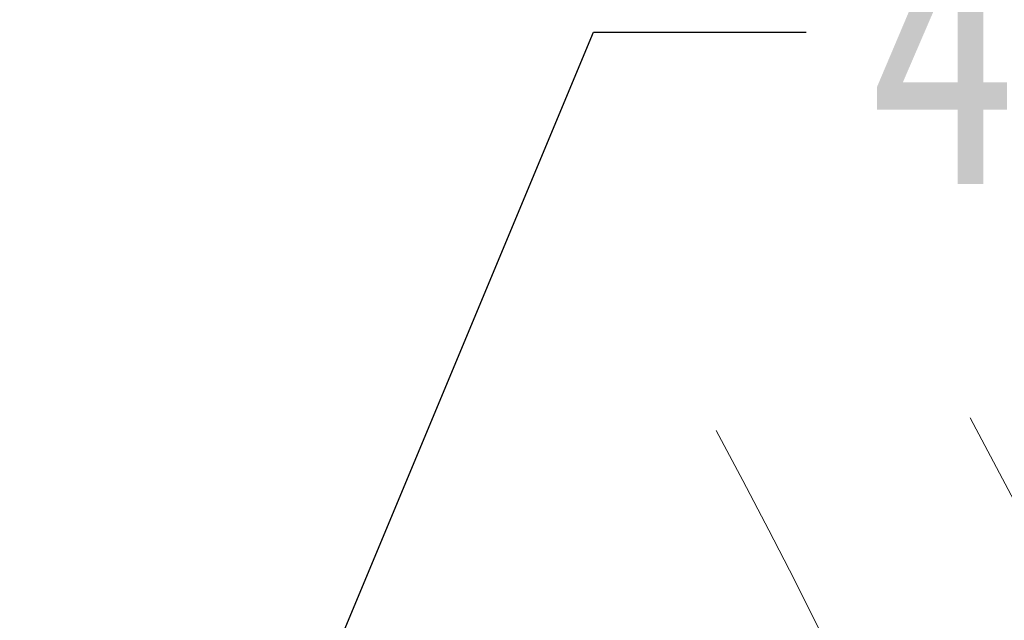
# Model space of a CAD drawing. Header units: millimetres. Extents: x 506 to 1981, y 649 to 1682.
# Tile 68 of 86: x 1638 to 1681, y 1497 to 1524. Entities that reach past the tile are written whole.
import ezdxf

# ---------------------------------------------------------------- set-up
doc = ezdxf.new("R2010")
doc.units = ezdxf.units.MM
doc.linetypes.add('PHANTOM2', pattern=[31.75, 15.875, -3.175, 3.175, -3.175, 3.175, -3.175])
doc.styles.get("Standard").update_dxf_attribs({"font": '仿宋_GB2312.ttf', "width": 0.8})
doc.dimstyles.new('ISO-25.1', dxfattribs={"dimtxt": 6, "dimasz": 5, "dimexe": 3.5, "dimexo": 0.625, "dimgap": 1.5, "dimtad": 1, "dimtoh": 1, "dimtxsty": 'Standard', "dimcen": 2.5, "dimadec": 0, "dimazin": 0, "dimtfac": 1, "dimtmove": 0, "dimatfit": 3, "dimfxl": 0, "dimarcsym": 0})

msp = doc.modelspace()

# ---------------------------------------------------------------- linework, layer by layer
at = {"color": 3, "linetype": 'PHANTOM2', "lineweight": 9, "ltscale": 1.030123}
for points in [[(1679.917, 1506.191), (1690.49, 1471.954), (1666.825, 1427.143), (1677.398, 1392.906)], [(1668.774, 1505.623), (1679.347, 1471.386), (1655.682, 1426.576), (1666.255, 1392.338)]]:
    msp.add_spline(points, degree=3, dxfattribs=at)

# ---------------------------------------------------------------- texts
at = {"color": 5, "lineweight": 9, "insert": (1675.434, 1528.555), "char_height": 12.1, "width": 1.815, "attachment_point": 1}
msp.add_mtext('4', dxfattribs=at)

# ---------------------------------------------------------------- leaders
at = {"color": 5, "lineweight": 9}
msp.add_leader([(1640.703, 1468.66), (1663.386, 1523.11), (1672.712, 1523.11)], dimstyle='ISO-25.1', override={"dimgap": 1.5, "dimtad": 0, "dimldrblk": 'Dot'}, dxfattribs=at)

doc.saveas('drawing.dxf')
